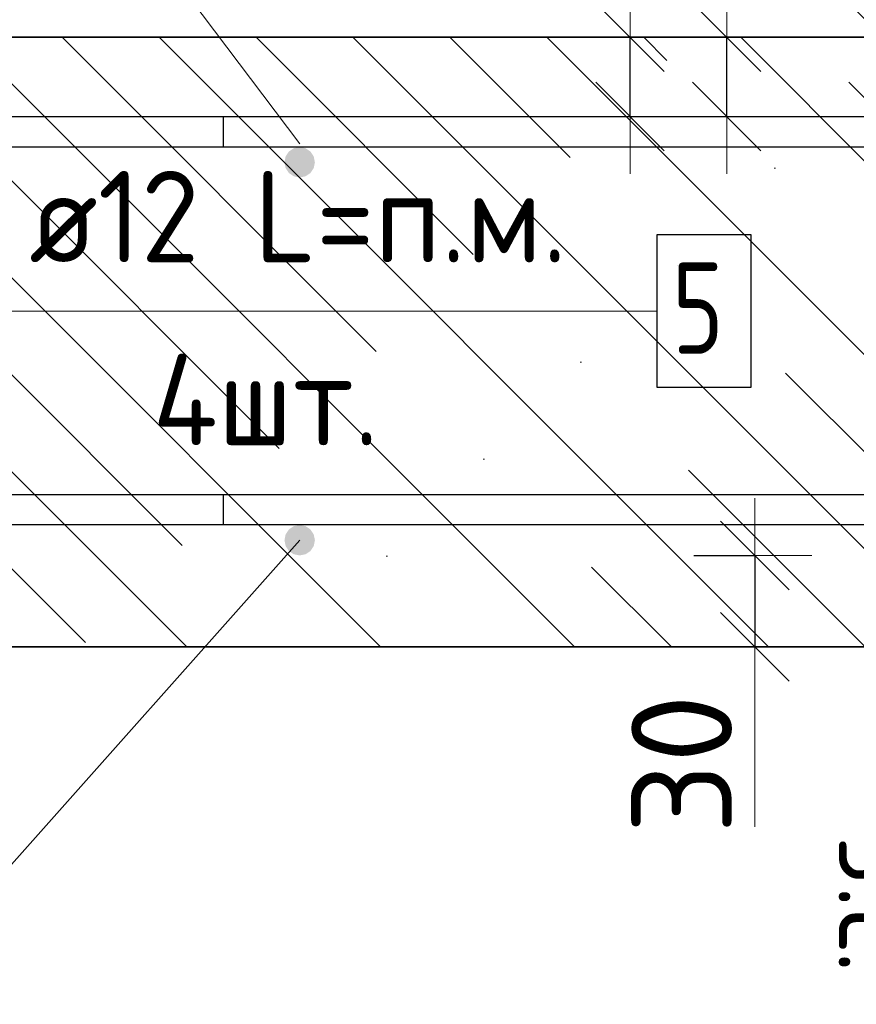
# Model space of a CAD drawing. Header units: metres. Extents: x -38 to 97, y -15 to 21.
# Tile 128 of 205: x 72.376 to 72.65, y 7.225 to 7.548. Entities that reach past the tile are written whole.
import ezdxf

# ---------------------------------------------------------------- set-up
doc = ezdxf.new("R2010")
doc.units = ezdxf.units.M
doc.header["$PDMODE"] = 65
for name, color, linetype, lineweight in [('XR$3$Арм. стержнями верхней зоны', 180, 'Continuous', 35), ('XR$3$Арм. стержнями нижней зоны', 180, 'Continuous', 35), ('XR$3$Арм.стержн. Арматура края', 96, 'Continuous', 35), ('XR$3$Арм.стержн. Доп. арматура', 180, 'Continuous', 35), ('XR$3$Размерная линия_ общее', 7, 'Continuous', 13), ('XR$4$Арм. стержнями верхней зоны', 180, 'Continuous', 35), ('XR$4$Арм. стержнями нижней зоны', 180, 'Continuous', 35), ('XR$4$Арм.стержн. Арматура края', 96, 'Continuous', 35), ('XR$4$Арм.стержн. Доп. арматура', 180, 'Continuous', 35), ('XR$4$Размерная линия_ общее', 7, 'Continuous', 13), ('XR$6$Арм. стержнями верхней зоны', 180, 'Continuous', 35), ('XR$6$Арм. стержнями нижней зоны', 180, 'Continuous', 35), ('XR$6$Арм.стержн. Арматура края', 96, 'Continuous', 35), ('XR$6$Арм.стержн. Доп. арматура', 180, 'Continuous', 35), ('XR$6$Размерная линия_ общее', 7, 'Continuous', 13)]:
    doc.layers.add(name, color=color, linetype=linetype, lineweight=lineweight)
doc.styles.add('ISOCPEUR', font='txt')
doc.dimstyles.new('DIMSTYLE_11', dxfattribs={"dimtxt": 0.033, "dimasz": 0.0375, "dimexe": 0, "dimexo": 0, "dimgap": 0.0165, "dimtad": 2, "dimdec": 0, "dimlfac": 1000, "dimrnd": 1, "dimzin": 12, "dimdsep": 46, "dimtxsty": 'ISOCPEUR', "dimblk1": 'ALL_ML_STRICH', "dimblk2": 'ALL_ML_STRICH', "dimsah": 1, "dimcen": 0, "dimclrd": 7, "dimclre": 256, "dimclrt": 7, "dimadec": 0, "dimazin": 0, "dimtfac": 1, "dimtdec": 0, "dimtix": 1, "dimtmove": 2, "dimatfit": 3, "dimfxl": 0, "dimtvp": 1.2, "dimtzin": 0, "dimlwd": 0, "dimlwe": -3, "dimarcsym": 0})
pattern_1 = [(135, (0, 0), (-0.031819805, -0.031819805), [0.4, -0.05, 0, -0.05]), (135, (-0.01591, -0.01591), (-0.031819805, -0.031819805), [0.8, -0.1, 0.1, -0.1])]

# ---------------------------------------------------------------- blocks, each defined once
blk = doc.blocks.new('ALL_ML_STRICH')
at = {"color": 0, "linetype": 'ByBlock', "lineweight": -2}
for p, q in [((0, -0.5), (0, 0.5)), ((-0.3, -0.3), (0.3, 0.3)), ((-1, 0), (0.5, 0))]:
    blk.add_line(p, q, dxfattribs=at)
blk = doc.blocks.new('*D136')
at = {"layer": 'DEFPOINTS', "color": 7, "linetype": 'Continuous', "lineweight": 13, "transparency": 33554687}
for p in [(72.5769, 7.37188), (72.61689, 7.37188), (72.5769, 7.34188)]:
    blk.add_point(p, dxfattribs=at)
at = {"layer": 'XR$3$Размерная линия_ общее', "color": 253, "linetype": 'Continuous', "lineweight": -2, "true_color": 0xa0a0a0, "transparency": 33554687}
for p, q in [((72.5969, 7.37188), (72.61689, 7.37188)), ((72.5969, 7.34188), (72.61689, 7.34188))]:
    blk.add_line(p, q, dxfattribs=at)
at = {"layer": 'XR$3$Размерная линия_ общее', "color": 7, "linetype": 'Continuous', "lineweight": -2, "transparency": 33554687}
blk.add_line((72.61689, 7.37188), (72.61689, 7.34188), dxfattribs=at)
at = {"layer": 'XR$3$Размерная линия_ общее', "color": 7, "linetype": 'Continuous', "lineweight": 13, "transparency": 33554687, "xscale": 0.0375, "yscale": 0.0375, "zscale": 0.0375}
for p, rotation in [((72.61689, 7.37188), 90), ((72.61689, 7.34188), 270)]:
    blk.add_blockref('ALL_ML_STRICH', p, dxfattribs=dict(at, rotation=rotation))
at = {"layer": 'XR$3$Размерная линия_ общее', "color": 7, "linetype": 'Continuous', "lineweight": 13, "transparency": 33554687, "insert": (72.59289, 7.30345), "char_height": 0.033, "width": 0.066, "attachment_point": 5, "rotation": 90, "style": 'ISOCPEUR'}
blk.add_mtext('\\A1;{30}', dxfattribs=at)
at = {"layer": 'XR$3$Размерная линия_ общее', "color": 7, "linetype": 'Continuous', "lineweight": 13, "transparency": 33554687, "insert": (72.67143, 7.27997), "char_height": 0.027, "width": 0.00135, "attachment_point": 1, "rotation": 270, "line_spacing_factor": 0.60241, "style": 'ISOCPEUR'}
blk.add_mtext('з.с.', dxfattribs=at)
blk = doc.blocks.new('*D142')
at = {"layer": 'DEFPOINTS', "color": 7, "linetype": 'Continuous', "lineweight": 13, "transparency": 33554687}
for p in [(72.56769, 7.54188), (72.56769, 7.51588), (72.60768, 7.51588)]:
    blk.add_point(p, dxfattribs=at)
at = {"layer": 'XR$3$Размерная линия_ общее', "color": 253, "linetype": 'Continuous', "lineweight": -2, "true_color": 0xa0a0a0, "transparency": 33554687}
for p, q in [((72.58769, 7.54188), (72.60768, 7.54188)), ((72.58769, 7.51588), (72.60768, 7.51588))]:
    blk.add_line(p, q, dxfattribs=at)
at = {"layer": 'XR$3$Размерная линия_ общее', "color": 7, "linetype": 'Continuous', "lineweight": -2, "transparency": 33554687}
blk.add_line((72.60768, 7.51588), (72.60768, 7.54188), dxfattribs=at)
at = {"layer": 'XR$3$Размерная линия_ общее', "color": 7, "linetype": 'Continuous', "lineweight": 13, "transparency": 33554687, "xscale": 0.0375, "yscale": 0.0375, "zscale": 0.0375}
for p, rotation in [((72.60768, 7.54188), 90), ((72.60768, 7.51588), 270)]:
    blk.add_blockref('ALL_ML_STRICH', p, dxfattribs=dict(at, rotation=rotation))
at = {"layer": 'XR$3$Размерная линия_ общее', "color": 7, "linetype": 'Continuous', "lineweight": 13, "transparency": 33554687, "insert": (72.60721, 7.55924), "char_height": 0.027, "width": 0.00135, "attachment_point": 1, "rotation": 90, "line_spacing_factor": 0.60241, "style": 'ISOCPEUR'}
blk.add_mtext('з.с.', dxfattribs=at)
at = {"layer": 'XR$3$Размерная линия_ общее', "color": 7, "linetype": 'Continuous', "lineweight": 13, "transparency": 33554687, "insert": (72.58368, 7.5796), "char_height": 0.033, "width": 0.066, "attachment_point": 5, "rotation": 90, "style": 'ISOCPEUR'}
blk.add_mtext('\\A1;{26}', dxfattribs=at)
blk = doc.blocks.new('*D367')
at = {"layer": 'DEFPOINTS', "color": 7, "linetype": 'Continuous', "lineweight": 13, "transparency": 33554687}
for p in [(72.5769, 7.37188), (72.61689, 7.37188), (72.5769, 7.34188)]:
    blk.add_point(p, dxfattribs=at)
at = {"layer": 'XR$4$Размерная линия_ общее', "color": 253, "linetype": 'Continuous', "lineweight": -2, "true_color": 0xa0a0a0, "transparency": 33554687}
for p, q in [((72.5969, 7.37188), (72.61689, 7.37188)), ((72.5969, 7.34188), (72.61689, 7.34188))]:
    blk.add_line(p, q, dxfattribs=at)
at = {"layer": 'XR$4$Размерная линия_ общее', "color": 7, "linetype": 'Continuous', "lineweight": -2, "transparency": 33554687}
blk.add_line((72.61689, 7.37188), (72.61689, 7.34188), dxfattribs=at)
at = {"layer": 'XR$4$Размерная линия_ общее', "color": 7, "linetype": 'Continuous', "lineweight": 13, "transparency": 33554687, "xscale": 0.0375, "yscale": 0.0375, "zscale": 0.0375}
for p, rotation in [((72.61689, 7.37188), 90), ((72.61689, 7.34188), 270)]:
    blk.add_blockref('ALL_ML_STRICH', p, dxfattribs=dict(at, rotation=rotation))
at = {"layer": 'XR$4$Размерная линия_ общее', "color": 7, "linetype": 'Continuous', "lineweight": 13, "transparency": 33554687, "insert": (72.59289, 7.30345), "char_height": 0.033, "width": 0.066, "attachment_point": 5, "rotation": 90, "style": 'ISOCPEUR'}
blk.add_mtext('\\A1;{30}', dxfattribs=at)
at = {"layer": 'XR$4$Размерная линия_ общее', "color": 7, "linetype": 'Continuous', "lineweight": 13, "transparency": 33554687, "insert": (72.67143, 7.27997), "char_height": 0.027, "width": 0.00135, "attachment_point": 1, "rotation": 270, "line_spacing_factor": 0.60241, "style": 'ISOCPEUR'}
blk.add_mtext('з.с.', dxfattribs=at)
blk = doc.blocks.new('*D524')
at = {"layer": 'DEFPOINTS', "color": 7, "linetype": 'Continuous', "lineweight": 13, "transparency": 33554687}
for p in [(72.61899, 7.54188), (72.61899, 7.51588), (72.65897, 7.51588)]:
    blk.add_point(p, dxfattribs=at)
at = {"layer": 'XR$4$Размерная линия_ общее', "color": 253, "linetype": 'Continuous', "lineweight": -2, "true_color": 0xa0a0a0, "transparency": 33554687}
for p, q in [((72.63899, 7.54188), (72.65897, 7.54188)), ((72.63899, 7.51588), (72.65897, 7.51588))]:
    blk.add_line(p, q, dxfattribs=at)
at = {"layer": 'XR$4$Размерная линия_ общее', "color": 7, "linetype": 'Continuous', "lineweight": -2, "transparency": 33554687}
blk.add_line((72.65897, 7.51588), (72.65897, 7.54188), dxfattribs=at)
at = {"layer": 'XR$4$Размерная линия_ общее', "color": 7, "linetype": 'Continuous', "lineweight": 13, "transparency": 33554687, "xscale": 0.0375, "yscale": 0.0375, "zscale": 0.0375}
for p, rotation in [((72.65897, 7.54188), 90), ((72.65897, 7.51588), 270)]:
    blk.add_blockref('ALL_ML_STRICH', p, dxfattribs=dict(at, rotation=rotation))
at = {"layer": 'XR$4$Размерная линия_ общее', "color": 7, "linetype": 'Continuous', "lineweight": 13, "transparency": 33554687, "insert": (72.65851, 7.55924), "char_height": 0.027, "width": 0.00135, "attachment_point": 1, "rotation": 90, "line_spacing_factor": 0.60241, "style": 'ISOCPEUR'}
blk.add_mtext('з.с.', dxfattribs=at)
at = {"layer": 'XR$4$Размерная линия_ общее', "color": 7, "linetype": 'Continuous', "lineweight": 13, "transparency": 33554687, "insert": (72.63497, 7.5796), "char_height": 0.033, "width": 0.066, "attachment_point": 5, "rotation": 90, "style": 'ISOCPEUR'}
blk.add_mtext('\\A1;{26}', dxfattribs=at)
blk = doc.blocks.new('*D752')
at = {"layer": 'DEFPOINTS', "color": 7, "linetype": 'Continuous', "lineweight": 13, "transparency": 33554687}
for p in [(72.5769, 7.37188), (72.61689, 7.37188), (72.5769, 7.34188)]:
    blk.add_point(p, dxfattribs=at)
at = {"layer": 'XR$6$Размерная линия_ общее', "color": 253, "linetype": 'Continuous', "lineweight": -2, "true_color": 0xa0a0a0, "transparency": 33554687}
for p, q in [((72.5969, 7.37188), (72.61689, 7.37188)), ((72.5969, 7.34188), (72.61689, 7.34188))]:
    blk.add_line(p, q, dxfattribs=at)
at = {"layer": 'XR$6$Размерная линия_ общее', "color": 7, "linetype": 'Continuous', "lineweight": -2, "transparency": 33554687}
blk.add_line((72.61689, 7.37188), (72.61689, 7.34188), dxfattribs=at)
at = {"layer": 'XR$6$Размерная линия_ общее', "color": 7, "linetype": 'Continuous', "lineweight": 13, "transparency": 33554687, "xscale": 0.0375, "yscale": 0.0375, "zscale": 0.0375}
for p, rotation in [((72.61689, 7.37188), 90), ((72.61689, 7.34188), 270)]:
    blk.add_blockref('ALL_ML_STRICH', p, dxfattribs=dict(at, rotation=rotation))
at = {"layer": 'XR$6$Размерная линия_ общее', "color": 7, "linetype": 'Continuous', "lineweight": 13, "transparency": 33554687, "insert": (72.59289, 7.30345), "char_height": 0.033, "width": 0.066, "attachment_point": 5, "rotation": 90, "style": 'ISOCPEUR'}
blk.add_mtext('\\A1;{30}', dxfattribs=at)
at = {"layer": 'XR$6$Размерная линия_ общее', "color": 7, "linetype": 'Continuous', "lineweight": 13, "transparency": 33554687, "insert": (72.67143, 7.27997), "char_height": 0.027, "width": 0.00135, "attachment_point": 1, "rotation": 270, "line_spacing_factor": 0.60241, "style": 'ISOCPEUR'}
blk.add_mtext('з.с.', dxfattribs=at)
blk = doc.blocks.new('*D874')
at = {"layer": 'DEFPOINTS', "color": 7, "linetype": 'Continuous', "lineweight": 13, "transparency": 33554687}
for p in [(72.53596, 7.54188), (72.53596, 7.51588), (72.57595, 7.51588)]:
    blk.add_point(p, dxfattribs=at)
at = {"layer": 'XR$6$Размерная линия_ общее', "color": 253, "linetype": 'Continuous', "lineweight": -2, "true_color": 0xa0a0a0, "transparency": 33554687}
for p, q in [((72.55596, 7.54188), (72.57595, 7.54188)), ((72.55596, 7.51588), (72.57595, 7.51588))]:
    blk.add_line(p, q, dxfattribs=at)
at = {"layer": 'XR$6$Размерная линия_ общее', "color": 7, "linetype": 'Continuous', "lineweight": -2, "transparency": 33554687}
blk.add_line((72.57595, 7.51588), (72.57595, 7.54188), dxfattribs=at)
at = {"layer": 'XR$6$Размерная линия_ общее', "color": 7, "linetype": 'Continuous', "lineweight": 13, "transparency": 33554687, "xscale": 0.0375, "yscale": 0.0375, "zscale": 0.0375}
for p, rotation in [((72.57595, 7.54188), 90), ((72.57595, 7.51588), 270)]:
    blk.add_blockref('ALL_ML_STRICH', p, dxfattribs=dict(at, rotation=rotation))
at = {"layer": 'XR$6$Размерная линия_ общее', "color": 7, "linetype": 'Continuous', "lineweight": 13, "transparency": 33554687, "insert": (72.57548, 7.55924), "char_height": 0.027, "width": 0.00135, "attachment_point": 1, "rotation": 90, "line_spacing_factor": 0.60241, "style": 'ISOCPEUR'}
blk.add_mtext('з.с.', dxfattribs=at)
at = {"layer": 'XR$6$Размерная линия_ общее', "color": 7, "linetype": 'Continuous', "lineweight": 13, "transparency": 33554687, "insert": (72.55195, 7.5796), "char_height": 0.033, "width": 0.066, "attachment_point": 5, "rotation": 90, "style": 'ISOCPEUR'}
blk.add_mtext('\\A1;{26}', dxfattribs=at)

msp = doc.modelspace()

# ---------------------------------------------------------------- hatches: boundary and pattern name
at = {"linetype": 'Continuous', "lineweight": 13, "transparency": 33554687}
h = msp.add_hatch(dxfattribs=at)
h.set_pattern_fill('__________540', scale=0.015, style=0, pattern_type=2)
h.set_pattern_definition(pattern_1)
h.paths.add_polyline_path([(72.1675, 7.54188), (72.1675, 7.34188), (72.75595, 7.34188), (72.75595, 7.54188)], flags=0)
h = msp.add_hatch(dxfattribs=at)
h.set_pattern_fill('__________540', scale=0.015, style=0, pattern_type=2)
h.set_pattern_definition(pattern_1)
h.paths.add_polyline_path([(72.1675, 7.54188), (72.1675, 7.34188), (72.75595, 7.34188), (72.75595, 7.54188)], flags=0)
h = msp.add_hatch(dxfattribs=at)
h.set_pattern_fill('__________540', scale=0.015, style=0, pattern_type=2)
h.set_pattern_definition(pattern_1)
h.paths.add_polyline_path([(72.1675, 7.54188), (72.1675, 7.34188), (72.75595, 7.34188), (72.75595, 7.54188)], flags=0)
at = {"layer": 'XR$3$Арм. стержнями верхней зоны', "linetype": 'Continuous', "lineweight": 50, "transparency": 33554687}
msp.add_hatch(color=4, dxfattribs=at).paths.add_polyline_path([(72.47251, 7.50088), (72.47212, 7.50279), (72.47104, 7.50441), (72.46942, 7.5055), (72.46751, 7.50588), (72.46559, 7.5055), (72.46397, 7.50441), (72.46289, 7.50279), (72.46251, 7.50088), (72.46289, 7.49896), (72.46397, 7.49734), (72.46559, 7.49626), (72.46751, 7.49588), (72.46942, 7.49626), (72.47104, 7.49734), (72.47212, 7.49896)])
at = {"layer": 'XR$3$Арм. стержнями нижней зоны', "linetype": 'Continuous', "lineweight": 50, "transparency": 33554687}
msp.add_hatch(color=4, dxfattribs=at).paths.add_polyline_path([(72.47251, 7.37688), (72.47212, 7.37879), (72.47104, 7.38041), (72.46942, 7.3815), (72.46751, 7.38188), (72.46559, 7.3815), (72.46397, 7.38041), (72.46289, 7.37879), (72.46251, 7.37688), (72.46289, 7.37496), (72.46397, 7.37334), (72.46559, 7.37226), (72.46751, 7.37188), (72.46942, 7.37226), (72.47104, 7.37334), (72.47212, 7.37496)])
at = {"layer": 'XR$4$Арм. стержнями верхней зоны', "linetype": 'Continuous', "lineweight": 50, "transparency": 33554687}
msp.add_hatch(color=4, dxfattribs=at).paths.add_polyline_path([(72.47251, 7.50088), (72.47212, 7.50279), (72.47104, 7.50441), (72.46942, 7.5055), (72.46751, 7.50588), (72.46559, 7.5055), (72.46397, 7.50441), (72.46289, 7.50279), (72.46251, 7.50088), (72.46289, 7.49896), (72.46397, 7.49734), (72.46559, 7.49626), (72.46751, 7.49588), (72.46942, 7.49626), (72.47104, 7.49734), (72.47212, 7.49896)])
at = {"layer": 'XR$4$Арм. стержнями нижней зоны', "linetype": 'Continuous', "lineweight": 50, "transparency": 33554687}
msp.add_hatch(color=4, dxfattribs=at).paths.add_polyline_path([(72.47251, 7.37688), (72.47212, 7.37879), (72.47104, 7.38041), (72.46942, 7.3815), (72.46751, 7.38188), (72.46559, 7.3815), (72.46397, 7.38041), (72.46289, 7.37879), (72.46251, 7.37688), (72.46289, 7.37496), (72.46397, 7.37334), (72.46559, 7.37226), (72.46751, 7.37188), (72.46942, 7.37226), (72.47104, 7.37334), (72.47212, 7.37496)])
at = {"layer": 'XR$6$Арм. стержнями верхней зоны', "linetype": 'Continuous', "lineweight": 50, "transparency": 33554687}
msp.add_hatch(color=4, dxfattribs=at).paths.add_polyline_path([(72.47251, 7.50088), (72.47212, 7.50279), (72.47104, 7.50441), (72.46942, 7.5055), (72.46751, 7.50588), (72.46559, 7.5055), (72.46397, 7.50441), (72.46289, 7.50279), (72.46251, 7.50088), (72.46289, 7.49896), (72.46397, 7.49734), (72.46559, 7.49626), (72.46751, 7.49588), (72.46942, 7.49626), (72.47104, 7.49734), (72.47212, 7.49896)])
at = {"layer": 'XR$6$Арм. стержнями нижней зоны', "linetype": 'Continuous', "lineweight": 50, "transparency": 33554687}
msp.add_hatch(color=4, dxfattribs=at).paths.add_polyline_path([(72.47251, 7.37688), (72.47212, 7.37879), (72.47104, 7.38041), (72.46942, 7.3815), (72.46751, 7.38188), (72.46559, 7.3815), (72.46397, 7.38041), (72.46289, 7.37879), (72.46251, 7.37688), (72.46289, 7.37496), (72.46397, 7.37334), (72.46559, 7.37226), (72.46751, 7.37188), (72.46942, 7.37226), (72.47104, 7.37334), (72.47212, 7.37496)])

# ---------------------------------------------------------------- linework, layer by layer
at = {"color": 7, "linetype": 'Continuous', "lineweight": 13, "transparency": 33554687}
for p, q in [((72.46751, 7.50688), (72.3436, 7.6713)), ((72.46751, 7.50688), (72.3436, 7.6713)), ((72.46751, 7.50688), (72.3436, 7.6713)), ((72.57595, 7.54188), (72.57595, 7.60188)), ((72.60768, 7.54188), (72.60768, 7.60188)), ((72.46751, 7.37688), (72.3436, 7.23758)), ((72.46751, 7.37688), (72.3436, 7.23758)), ((72.46751, 7.37688), (72.3436, 7.23758)), ((72.61689, 7.34188), (72.61689, 7.28288)), ((72.61689, 7.34188), (72.61689, 7.28288)), ((72.61689, 7.34188), (72.61689, 7.28288))]:
    msp.add_line(p, q, dxfattribs=at)
at = {"color": 7, "linetype": 'Continuous', "lineweight": 35, "transparency": 33554687}
for p, q in [((72.75595, 7.54188), (72.1675, 7.54188)), ((72.75595, 7.54188), (72.1675, 7.54188)), ((72.75595, 7.54188), (72.1675, 7.54188)), ((72.1675, 7.34188), (72.75595, 7.34188)), ((72.1675, 7.34188), (72.75595, 7.34188)), ((72.1675, 7.34188), (72.75595, 7.34188))]:
    msp.add_line(p, q, dxfattribs=at)
at = {"layer": 'XR$3$Арм. стержнями верхней зоны', "color": 4, "linetype": 'Continuous', "lineweight": 25, "transparency": 33554687}
for points in [[(72.76095, 7.50588), (72.1875, 7.50588), (72.1875, 7.51588), (72.76095, 7.51588), (72.76095, 7.50588)], [(72.76095, 7.50588), (72.44251, 7.50588), (72.44251, 7.51588), (72.76095, 7.51588), (72.76095, 7.50588)]]:
    msp.add_lwpolyline(points, dxfattribs=at)
at = {"layer": 'XR$3$Арм. стержнями нижней зоны', "color": 4, "linetype": 'Continuous', "lineweight": 25, "transparency": 33554687}
for points in [[(72.76095, 7.38188), (72.1875, 7.38188), (72.1875, 7.39188), (72.76095, 7.39188), (72.76095, 7.38188)], [(72.76095, 7.38188), (72.44251, 7.38188), (72.44251, 7.39188), (72.76095, 7.39188), (72.76095, 7.38188)]]:
    msp.add_lwpolyline(points, dxfattribs=at)
at = {"layer": 'XR$3$Арм.стержн. Арматура края', "color": 4, "linetype": 'Continuous', "lineweight": 25, "transparency": 33554687}
for points in [[(72.6875, 7.38188), (72.21607, 7.38188), (72.21085, 7.3826), (72.20541, 7.3844), (72.20041, 7.3872), (72.19628, 7.39065), (72.19283, 7.39478), (72.19002, 7.39979), (72.18823, 7.40523), (72.1875, 7.41044), (72.1875, 7.48731), (72.18823, 7.49253), (72.19002, 7.49797), (72.19283, 7.50298), (72.19628, 7.5071), (72.20041, 7.51055), (72.20541, 7.51336), (72.21085, 7.51515), (72.21607, 7.51588), (72.6875, 7.51588)], [(72.6875, 7.50588), (72.21676, 7.50588), (72.21313, 7.50537), (72.20946, 7.50416), (72.2061, 7.50228), (72.20338, 7.50001), (72.2011, 7.49728), (72.19922, 7.49392), (72.19801, 7.49026), (72.1975, 7.48662), (72.1975, 7.41113), (72.19801, 7.4075), (72.19922, 7.40383), (72.2011, 7.40048), (72.20338, 7.39775), (72.2061, 7.39547), (72.20946, 7.39359), (72.21313, 7.39238), (72.21676, 7.39188), (72.6875, 7.39188)]]:
    msp.add_lwpolyline(points, dxfattribs=at)
at = {"layer": 'XR$3$Арм.стержн. Доп. арматура', "color": 7, "linetype": 'Continuous', "lineweight": 13, "transparency": 33554687}
msp.add_line((72.35872, 7.45204), (72.58472, 7.45204), dxfattribs=at)
at = {"layer": 'XR$3$Арм.стержн. Доп. арматура', "color": 7, "linetype": 'Continuous', "lineweight": 25, "transparency": 33554687}
msp.add_lwpolyline([(72.58472, 7.42704), (72.61572, 7.42704), (72.61572, 7.47704), (72.58472, 7.47704), (72.58472, 7.42704)], dxfattribs=at)
at = {"layer": 'XR$4$Арм. стержнями верхней зоны', "color": 4, "linetype": 'Continuous', "lineweight": 25, "transparency": 33554687}
for points in [[(72.76095, 7.50588), (72.1875, 7.50588), (72.1875, 7.51588), (72.76095, 7.51588), (72.76095, 7.50588)], [(72.76095, 7.50588), (72.44251, 7.50588), (72.44251, 7.51588), (72.76095, 7.51588), (72.76095, 7.50588)]]:
    msp.add_lwpolyline(points, dxfattribs=at)
at = {"layer": 'XR$4$Арм. стержнями нижней зоны', "color": 4, "linetype": 'Continuous', "lineweight": 25, "transparency": 33554687}
for points in [[(72.76095, 7.38188), (72.1875, 7.38188), (72.1875, 7.39188), (72.76095, 7.39188), (72.76095, 7.38188)], [(72.76095, 7.38188), (72.44251, 7.38188), (72.44251, 7.39188), (72.76095, 7.39188), (72.76095, 7.38188)]]:
    msp.add_lwpolyline(points, dxfattribs=at)
at = {"layer": 'XR$4$Арм.стержн. Арматура края', "color": 4, "linetype": 'Continuous', "lineweight": 25, "transparency": 33554687}
for points in [[(72.6875, 7.38188), (72.21607, 7.38188), (72.21085, 7.3826), (72.20541, 7.3844), (72.20041, 7.3872), (72.19628, 7.39065), (72.19283, 7.39478), (72.19002, 7.39979), (72.18823, 7.40523), (72.1875, 7.41044), (72.1875, 7.48731), (72.18823, 7.49253), (72.19002, 7.49797), (72.19283, 7.50298), (72.19628, 7.5071), (72.20041, 7.51055), (72.20541, 7.51336), (72.21085, 7.51515), (72.21607, 7.51588), (72.6875, 7.51588)], [(72.6875, 7.50588), (72.21676, 7.50588), (72.21313, 7.50537), (72.20946, 7.50416), (72.2061, 7.50228), (72.20338, 7.50001), (72.2011, 7.49728), (72.19922, 7.49392), (72.19801, 7.49026), (72.1975, 7.48662), (72.1975, 7.41113), (72.19801, 7.4075), (72.19922, 7.40383), (72.2011, 7.40048), (72.20338, 7.39775), (72.2061, 7.39547), (72.20946, 7.39359), (72.21313, 7.39238), (72.21676, 7.39188), (72.6875, 7.39188)]]:
    msp.add_lwpolyline(points, dxfattribs=at)
at = {"layer": 'XR$4$Арм.стержн. Доп. арматура', "color": 7, "linetype": 'Continuous', "lineweight": 13, "transparency": 33554687}
msp.add_line((72.35872, 7.45204), (72.58472, 7.45204), dxfattribs=at)
at = {"layer": 'XR$4$Арм.стержн. Доп. арматура', "color": 7, "linetype": 'Continuous', "lineweight": 25, "transparency": 33554687}
msp.add_lwpolyline([(72.58472, 7.42704), (72.61572, 7.42704), (72.61572, 7.47704), (72.58472, 7.47704), (72.58472, 7.42704)], dxfattribs=at)
at = {"layer": 'XR$6$Арм. стержнями верхней зоны', "color": 4, "linetype": 'Continuous', "lineweight": 25, "transparency": 33554687}
for points in [[(72.76095, 7.50588), (72.1875, 7.50588), (72.1875, 7.51588), (72.76095, 7.51588), (72.76095, 7.50588)], [(72.76095, 7.50588), (72.44251, 7.50588), (72.44251, 7.51588), (72.76095, 7.51588), (72.76095, 7.50588)]]:
    msp.add_lwpolyline(points, dxfattribs=at)
at = {"layer": 'XR$6$Арм. стержнями нижней зоны', "color": 4, "linetype": 'Continuous', "lineweight": 25, "transparency": 33554687}
for points in [[(72.76095, 7.38188), (72.1875, 7.38188), (72.1875, 7.39188), (72.76095, 7.39188), (72.76095, 7.38188)], [(72.76095, 7.38188), (72.44251, 7.38188), (72.44251, 7.39188), (72.76095, 7.39188), (72.76095, 7.38188)]]:
    msp.add_lwpolyline(points, dxfattribs=at)
at = {"layer": 'XR$6$Арм.стержн. Арматура края', "color": 4, "linetype": 'Continuous', "lineweight": 25, "transparency": 33554687}
for points in [[(72.6875, 7.38188), (72.21607, 7.38188), (72.21085, 7.3826), (72.20541, 7.3844), (72.20041, 7.3872), (72.19628, 7.39065), (72.19283, 7.39478), (72.19002, 7.39979), (72.18823, 7.40523), (72.1875, 7.41044), (72.1875, 7.48731), (72.18823, 7.49253), (72.19002, 7.49797), (72.19283, 7.50298), (72.19628, 7.5071), (72.20041, 7.51055), (72.20541, 7.51336), (72.21085, 7.51515), (72.21607, 7.51588), (72.6875, 7.51588)], [(72.6875, 7.50588), (72.21676, 7.50588), (72.21313, 7.50537), (72.20946, 7.50416), (72.2061, 7.50228), (72.20338, 7.50001), (72.2011, 7.49728), (72.19922, 7.49392), (72.19801, 7.49026), (72.1975, 7.48662), (72.1975, 7.41113), (72.19801, 7.4075), (72.19922, 7.40383), (72.2011, 7.40048), (72.20338, 7.39775), (72.2061, 7.39547), (72.20946, 7.39359), (72.21313, 7.39238), (72.21676, 7.39188), (72.6875, 7.39188)]]:
    msp.add_lwpolyline(points, dxfattribs=at)
at = {"layer": 'XR$6$Арм.стержн. Доп. арматура', "color": 7, "linetype": 'Continuous', "lineweight": 13, "transparency": 33554687}
msp.add_line((72.35872, 7.45204), (72.58472, 7.45204), dxfattribs=at)
at = {"layer": 'XR$6$Арм.стержн. Доп. арматура', "color": 7, "linetype": 'Continuous', "lineweight": 25, "transparency": 33554687}
msp.add_lwpolyline([(72.58472, 7.42704), (72.61572, 7.42704), (72.61572, 7.47704), (72.58472, 7.47704), (72.58472, 7.42704)], dxfattribs=at)

# ---------------------------------------------------------------- texts
at = {"layer": 'XR$3$Арм.стержн. Доп. арматура', "color": 7, "linetype": 'Continuous', "lineweight": 25, "transparency": 33554687, "char_height": 0.03, "attachment_point": 7, "style": 'ISOCPEUR'}
for s, insert, width in [('\\W0.94;ø12 L=п.м.', (72.37872, 7.46804), 0.1999832), ('\\W0.78;5', (72.58972, 7.43804), 0.0326407), ('\\W0.95;4шт. ', (72.41922, 7.40804), 0.1191577)]:
    msp.add_mtext(s, dxfattribs=dict(at, insert=insert, width=width))
at = {"layer": 'XR$4$Арм.стержн. Доп. арматура', "color": 7, "linetype": 'Continuous', "lineweight": 25, "transparency": 33554687, "char_height": 0.03, "attachment_point": 7, "style": 'ISOCPEUR'}
for s, insert, width in [('\\W0.94;ø12 L=п.м.', (72.37872, 7.46804), 0.1999832), ('\\W0.78;5', (72.58972, 7.43804), 0.0326407), ('\\W0.95;4шт. ', (72.41922, 7.40804), 0.1191577)]:
    msp.add_mtext(s, dxfattribs=dict(at, insert=insert, width=width))
at = {"layer": 'XR$6$Арм.стержн. Доп. арматура', "color": 7, "linetype": 'Continuous', "lineweight": 25, "transparency": 33554687, "char_height": 0.03, "attachment_point": 7, "style": 'ISOCPEUR'}
for s, insert, width in [('\\W0.94;ø12 L=п.м.', (72.37872, 7.46804), 0.1999832), ('\\W0.78;5', (72.58972, 7.43804), 0.0326407), ('\\W0.95;4шт. ', (72.41922, 7.40804), 0.1191577)]:
    msp.add_mtext(s, dxfattribs=dict(at, insert=insert, width=width))

# ---------------------------------------------------------------- dimensions: what is measured, and where the dimension line sits
at = {"layer": 'XR$3$Размерная линия_ общее', "color": 7, "linetype": 'Continuous', "lineweight": 13, "transparency": 33554687}
for base, p1, p2, angle, picture, middle in [((72.60768, 7.54188), (72.58769, 7.51588), (72.58769, 7.54188), 90, '*D142', (72.58368, 7.5796)), ((72.61689, 7.34188), (72.5969, 7.37188), (72.5969, 7.34188), 270, '*D136', (72.59289, 7.30345))]:
    dim = msp.add_linear_dim(base=base, p1=p1, p2=p2, angle=angle, text='<>\\Xз.с.', dimstyle='DIMSTYLE_11', override={"dimpost": '<>', "dimclrd": 7, "dimclre": 253, "dimclrt": 7, "dimlwd": 0, "dimlwe": 65533}, dxfattribs=at)
    dim.commit()
    dim.dimension.update_dxf_attribs({"geometry": picture, "text_midpoint": middle, "dimtype": 160})
at = {"layer": 'XR$4$Размерная линия_ общее', "color": 7, "linetype": 'Continuous', "lineweight": 13, "transparency": 33554687}
for base, p1, p2, angle, picture, middle in [((72.65897, 7.54188), (72.63899, 7.51588), (72.63899, 7.54188), 90, '*D524', (72.63497, 7.5796)), ((72.61689, 7.34188), (72.5969, 7.37188), (72.5969, 7.34188), 270, '*D367', (72.59289, 7.30345))]:
    dim = msp.add_linear_dim(base=base, p1=p1, p2=p2, angle=angle, text='<>\\Xз.с.', dimstyle='DIMSTYLE_11', override={"dimpost": '<>', "dimclrd": 7, "dimclre": 253, "dimclrt": 7, "dimlwd": 0, "dimlwe": 65533}, dxfattribs=at)
    dim.commit()
    dim.dimension.update_dxf_attribs({"geometry": picture, "text_midpoint": middle, "dimtype": 160})
at = {"layer": 'XR$6$Размерная линия_ общее', "color": 7, "linetype": 'Continuous', "lineweight": 13, "transparency": 33554687}
for base, p1, p2, angle, picture, middle in [((72.57595, 7.54188), (72.55596, 7.51588), (72.55596, 7.54188), 90, '*D874', (72.55195, 7.5796)), ((72.61689, 7.34188), (72.5969, 7.37188), (72.5969, 7.34188), 270, '*D752', (72.59289, 7.30345))]:
    dim = msp.add_linear_dim(base=base, p1=p1, p2=p2, angle=angle, text='<>\\Xз.с.', dimstyle='DIMSTYLE_11', override={"dimpost": '<>', "dimclrd": 7, "dimclre": 253, "dimclrt": 7, "dimlwd": 0, "dimlwe": 65533}, dxfattribs=at)
    dim.commit()
    dim.dimension.update_dxf_attribs({"geometry": picture, "text_midpoint": middle, "dimtype": 160})

doc.saveas('drawing.dxf')
